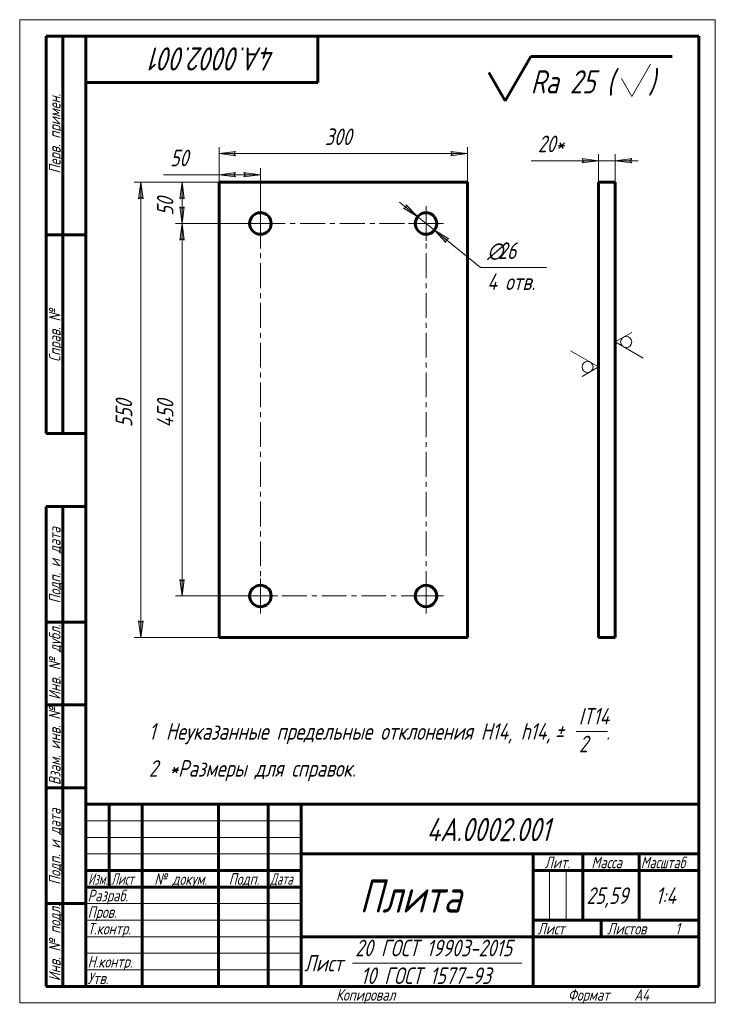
# Model space of a CAD drawing. Header units: millimetres. Extents: x 0 to 210, y 0 to 297.
import ezdxf

# ---------------------------------------------------------------- set-up
doc = ezdxf.new("R2010")
doc.units = ezdxf.units.MM
for name, pattern in [('K5LT_AXLED', [12, 7.5, -1.5, 1.5, -1.5]), ('K5LT_BASIC', [0]), ('K5LT_THIN', [0])]:
    doc.linetypes.add(name, pattern=pattern)
doc.layers.add('Системный слой', color=7, linetype='Continuous')
doc.layers.add('Системный слой (1)', color=7, linetype='Continuous', true_color=0x6c6c6c)
doc.styles.add('KDIMTEXTSTYLE', font='GOST_AU.SHX', dxfattribs={"width": 0.96, "oblique": 15, "height": 5})
doc.styles.add('KTEXTSTYLE', font='GOST_AU.SHX', dxfattribs={"width": 0.96, "height": 5})
doc.dimstyles.new('KDIMSTYLE (0.25)', dxfattribs={"dimtxt": 5, "dimasz": 1, "dimexe": 2, "dimexo": 0, "dimgap": 1, "dimtad": 1, "dimlfac": 4, "dimtxsty": 'KDIMTEXTSTYLE', "dimsah": 1, "dimcen": 0, "dimdle": 1, "dimadec": 0, "dimazin": 0, "dimtfac": 0.667, "dimtmove": 0, "dimatfit": 3, "dimfxl": 1, "dimtvp": 1, "dimtolj": 1, "dimtzin": 0, "dimarcsym": 0})

# ---------------------------------------------------------------- blocks, each defined once
blk = doc.blocks.new('D0')
at = {"layer": 'Системный слой (1)'}
for points in [[(120.15, 237.47), (116.67, 241.12), (116.64, 240.29), (115.84, 240.1)], [(129.51, 230.76), (125.2, 233.39), (128.68, 229.73), (128.71, 230.56)]]:
    blk.add_hatch(color=7, dxfattribs=at).paths.add_polyline_path(points)
at = {"layer": 'Системный слой (1)', "color": 7, "linetype": 'K5LT_THIN', "lineweight": 18}
for p, q in [((120.15, 237.47), (114.7, 241.87)), ((116.67, 241.12), (116.64, 240.29)), ((120.15, 237.47), (116.67, 241.12)), ((116.64, 240.29), (115.84, 240.1)), ((115.84, 240.1), (120.15, 237.47)), ((120.15, 237.47), (125.2, 233.39)), ((125.2, 233.39), (128.68, 229.73)), ((129.51, 230.76), (125.2, 233.39)), ((125.2, 233.39), (130.65, 228.99)), ((125.2, 233.39), (139.15, 222.13)), ((128.68, 229.73), (128.71, 230.56)), ((128.71, 230.56), (129.51, 230.76))]:
    blk.add_line(p, q, dxfattribs=at)
blk.add_wipeout([(141.15, 213.75), (141.15, 230.51), (156.39, 230.51), (156.39, 213.75)]).dxf.layer = 'Системный слой (1)'
blk.add_line((139.15, 222.13), (159.02, 222.13), dxfattribs=at)
at = {"layer": 'Системный слой (1)', "color": 7, "char_height": 5, "attachment_point": 1, "style": 'KTEXTSTYLE'}
for s, insert in [('\\H5.0;\\W1.000;\\Q15;\\Q15;\\W0.965;∅', (141.15, 229.72)), ('\\H5.0;\\W1.000;\\Q15;\\Q15;\\W0.965;26', (144.45, 229.72)), ('\\H5.0;\\W1.000;\\Q15;\\Q15;\\W0.965;4 отв.', (141.15, 220.34))]:
    blk.add_mtext(s, dxfattribs=dict(at, insert=insert))
blk = doc.blocks.new('KDIMARROW_01')
at = {"layer": 'Системный слой'}
blk.add_hatch(color=0, dxfattribs=at).paths.add_polyline_path([(-5, -0.66), (0, 0), (-5, 0.66), (-4.5, 0)])
at = {"layer": 'Системный слой', "color": 0, "linetype": 'K5LT_THIN', "lineweight": 18}
for p, q in [((-4.5, 0), (-5, 0.66)), ((-5, 0.66), (0, 0)), ((0, 0), (-5, -0.66)), ((-5, -0.66), (-4.5, 0)), ((0, 0), (-1, 0))]:
    blk.add_line(p, q, dxfattribs=at)
blk = doc.blocks.new('D1')
at = {"layer": 'Системный слой (1)'}
for points in [[(65.17, 255.88), (64.67, 256.54), (65.17, 257.2), (60.17, 256.54)], [(130.17, 255.88), (135.17, 256.54), (130.17, 257.2), (130.67, 256.54)]]:
    blk.add_hatch(color=7, dxfattribs=at).paths.add_polyline_path(points)
at = {"layer": 'Системный слой (1)', "color": 7, "linetype": 'K5LT_THIN', "lineweight": 18}
for p, q in [((60.17, 247.93), (60.17, 258.54)), ((60.17, 256.54), (65.17, 257.2)), ((65.17, 255.88), (60.17, 256.54)), ((65.17, 257.2), (64.67, 256.54)), ((64.67, 256.54), (65.17, 255.88)), ((130.67, 256.54), (130.17, 257.2)), ((130.17, 257.2), (135.17, 256.54)), ((135.17, 256.54), (130.17, 255.88)), ((130.17, 255.88), (130.67, 256.54)), ((135.17, 247.93), (135.17, 258.54))]:
    blk.add_line(p, q, dxfattribs=at)
blk.add_wipeout([(92.13, 257.54), (92.13, 264.92), (102.77, 264.92), (102.77, 257.54)]).dxf.layer = 'Системный слой (1)'
blk.add_line((135.17, 256.54), (60.17, 256.54), dxfattribs=at)
at = {"layer": 'Системный слой (1)', "color": 7, "insert": (92.13, 264.13), "char_height": 5, "attachment_point": 1, "style": 'KTEXTSTYLE'}
blk.add_mtext('\\H5.0;\\W1.000;\\Q15;\\Q15;\\W0.965;300', dxfattribs=at)
blk = doc.blocks.new('D2')
at = {"layer": 'Системный слой (1)'}
for points in [[(37.23, 242.93), (36.57, 247.93), (35.91, 242.93), (36.57, 243.43)], [(36.57, 110.43), (37.23, 115.43), (36.57, 114.93), (35.91, 115.43)]]:
    blk.add_hatch(color=7, dxfattribs=at).paths.add_polyline_path(points)
at = {"layer": 'Системный слой (1)', "color": 7, "linetype": 'K5LT_THIN', "lineweight": 18}
for p, q in [((60.17, 247.93), (34.57, 247.93)), ((35.91, 242.93), (36.57, 247.93)), ((36.57, 247.93), (37.23, 242.93)), ((36.57, 243.43), (35.91, 242.93)), ((37.23, 242.93), (36.57, 243.43)), ((36.57, 110.43), (35.91, 115.43)), ((35.91, 115.43), (36.57, 114.93)), ((36.57, 114.93), (37.23, 115.43)), ((37.23, 115.43), (36.57, 110.43)), ((60.17, 110.43), (34.57, 110.43))]:
    blk.add_line(p, q, dxfattribs=at)
blk.add_wipeout([(35.57, 173.9), (28.19, 173.9), (28.19, 184.03), (35.57, 184.03)]).dxf.layer = 'Системный слой (1)'
blk.add_line((36.57, 247.93), (36.57, 110.43), dxfattribs=at)
at = {"layer": 'Системный слой (1)', "color": 7, "insert": (28.98, 173.9), "char_height": 5, "attachment_point": 1, "rotation": 90, "style": 'KTEXTSTYLE'}
blk.add_mtext('\\H5.0;\\W1.000;\\Q15;\\Q15;\\W0.965;550', dxfattribs=at)
blk = doc.blocks.new('D3')
at = {"layer": 'Системный слой (1)'}
for points in [[(49.68, 230.43), (49.02, 235.43), (48.36, 230.43), (49.02, 230.93)], [(49.02, 122.93), (49.68, 127.93), (49.02, 127.43), (48.36, 127.93)]]:
    blk.add_hatch(color=7, dxfattribs=at).paths.add_polyline_path(points)
at = {"layer": 'Системный слой (1)', "color": 7, "linetype": 'K5LT_THIN', "lineweight": 18}
for p, q in [((72.67, 235.43), (47.02, 235.43)), ((48.36, 230.43), (49.02, 235.43)), ((49.02, 235.43), (49.68, 230.43)), ((49.02, 230.93), (48.36, 230.43)), ((49.68, 230.43), (49.02, 230.93)), ((49.02, 122.93), (48.36, 127.93)), ((48.36, 127.93), (49.02, 127.43)), ((49.02, 127.43), (49.68, 127.93)), ((49.68, 127.93), (49.02, 122.93)), ((72.67, 122.93), (47.02, 122.93))]:
    blk.add_line(p, q, dxfattribs=at)
blk.add_wipeout([(48.02, 173.77), (40.64, 173.77), (40.64, 184.15), (48.02, 184.15)]).dxf.layer = 'Системный слой (1)'
blk.add_line((49.02, 235.43), (49.02, 122.93), dxfattribs=at)
at = {"layer": 'Системный слой (1)', "color": 7, "insert": (41.43, 173.77), "char_height": 5, "attachment_point": 1, "rotation": 90, "style": 'KTEXTSTYLE'}
blk.add_mtext('\\H5.0;\\W1.000;\\Q15;\\Q15;\\W0.965;450', dxfattribs=at)
blk = doc.blocks.new('D4')
at = {"layer": 'Системный слой (1)', "color": 7, "linetype": 'K5LT_THIN', "lineweight": 18}
for p, q in [((60.17, 247.93), (47.02, 247.93)), ((72.67, 235.43), (47.02, 235.43))]:
    blk.add_line(p, q, dxfattribs=at)
blk.add_wipeout([(48.02, 237.79), (40.64, 237.79), (40.64, 245.25), (48.02, 245.25)]).dxf.layer = 'Системный слой (1)'
at = {"layer": 'Системный слой (1)'}
for points in [[(49.68, 242.93), (49.02, 247.93), (48.36, 242.93), (49.02, 243.43)], [(49.02, 235.43), (49.68, 240.43), (49.02, 239.93), (48.36, 240.43)]]:
    blk.add_hatch(color=7, dxfattribs=at).paths.add_polyline_path(points)
at = {"layer": 'Системный слой (1)', "color": 7, "linetype": 'K5LT_THIN', "lineweight": 18}
for p, q in [((48.36, 242.93), (49.02, 247.93)), ((49.02, 247.93), (49.68, 242.93)), ((49.02, 247.93), (49.02, 235.43)), ((49.02, 243.43), (48.36, 242.93)), ((49.68, 242.93), (49.02, 243.43)), ((49.02, 235.43), (48.36, 240.43)), ((48.36, 240.43), (49.02, 239.93)), ((49.02, 239.93), (49.68, 240.43)), ((49.68, 240.43), (49.02, 235.43))]:
    blk.add_line(p, q, dxfattribs=at)
at = {"layer": 'Системный слой (1)', "color": 7, "insert": (41.43, 237.79), "char_height": 5, "attachment_point": 1, "rotation": 90, "style": 'KTEXTSTYLE'}
blk.add_mtext('\\H5.0;\\W1.000;\\Q15;\\Q15;\\W0.965;50', dxfattribs=at)
blk = doc.blocks.new('D5')
at = {"layer": 'Системный слой (1)'}
for points in [[(64.67, 250.14), (65.17, 250.8), (60.17, 250.14), (65.17, 249.49)], [(72.67, 250.14), (67.67, 250.8), (68.17, 250.14), (67.67, 249.49)]]:
    blk.add_hatch(color=7, dxfattribs=at).paths.add_polyline_path(points)
at = {"layer": 'Системный слой (1)', "color": 7, "linetype": 'K5LT_THIN', "lineweight": 18}
for p, q in [((60.17, 250.14), (55.17, 250.14)), ((60.17, 247.93), (60.17, 252.14)), ((60.17, 250.14), (65.17, 250.8)), ((65.17, 249.49), (60.17, 250.14)), ((60.17, 250.14), (72.67, 250.14)), ((65.17, 250.8), (64.67, 250.14)), ((64.67, 250.14), (65.17, 249.49)), ((68.17, 250.14), (67.67, 250.8)), ((67.67, 250.8), (72.67, 250.14)), ((72.67, 250.14), (67.67, 249.49)), ((67.67, 249.49), (68.17, 250.14)), ((72.67, 235.43), (72.67, 252.14))]:
    blk.add_line(p, q, dxfattribs=at)
blk.add_wipeout([(45.4, 251.14), (45.4, 258.53), (52.86, 258.53), (52.86, 251.14)]).dxf.layer = 'Системный слой (1)'
blk.add_line((55.17, 250.14), (43.4, 250.14), dxfattribs=at)
at = {"layer": 'Системный слой (1)', "color": 7, "insert": (45.4, 257.73), "char_height": 5, "attachment_point": 1, "style": 'KTEXTSTYLE'}
blk.add_mtext('\\H5.0;\\W1.000;\\Q15;\\Q15;\\W0.965;50', dxfattribs=at)
blk = doc.blocks.new('U0')
at = {"layer": 'Системный слой (1)', "color": 30, "linetype": 'K5LT_AXLED', "lineweight": 18, "true_color": 0xff8000}
for q in [(72.67, 128.18), (67.42, 122.93), (77.92, 122.93), (72.67, 117.68)]:
    blk.add_line((72.67, 122.93), q, dxfattribs=at)
blk = doc.blocks.new('U1')
at = {"layer": 'Системный слой (1)', "color": 30, "linetype": 'K5LT_AXLED', "lineweight": 18, "true_color": 0xff8000}
for q in [(72.67, 240.68), (67.42, 235.43), (121.42, 235.43), (72.67, 124.18)]:
    blk.add_line((72.67, 235.43), q, dxfattribs=at)
blk = doc.blocks.new('U2')
at = {"layer": 'Системный слой (1)', "color": 30, "linetype": 'K5LT_AXLED', "lineweight": 18, "true_color": 0xff8000}
for q in [(122.67, 237.43), (70.67, 122.93), (127.92, 122.93), (122.67, 117.68)]:
    blk.add_line((122.67, 122.93), q, dxfattribs=at)
blk = doc.blocks.new('U3')
at = {"layer": 'Системный слой (1)', "color": 30, "linetype": 'K5LT_AXLED', "lineweight": 18, "true_color": 0xff8000}
for q in [(122.67, 240.68), (117.42, 235.43), (127.92, 235.43), (122.67, 230.18)]:
    blk.add_line((122.67, 235.43), q, dxfattribs=at)
blk = doc.blocks.new('D6')
at = {"layer": 'Системный слой (1)'}
for points in [[(169.76, 253.73), (174.76, 254.39), (169.76, 255.05), (170.26, 254.39)], [(184.26, 254.39), (184.76, 255.05), (179.76, 254.39), (184.76, 253.73)]]:
    blk.add_hatch(color=7, dxfattribs=at).paths.add_polyline_path(points)
at = {"layer": 'Системный слой (1)', "color": 7, "linetype": 'K5LT_THIN', "lineweight": 18}
for p, q in [((174.76, 247.93), (174.76, 256.39)), ((179.76, 247.93), (179.76, 256.39)), ((174.76, 254.39), (169.76, 255.05)), ((169.76, 255.05), (170.26, 254.39)), ((170.26, 254.39), (169.76, 253.73)), ((169.76, 253.73), (174.76, 254.39)), ((174.76, 254.39), (169.76, 254.39)), ((179.76, 254.39), (174.76, 254.39)), ((184.76, 255.05), (179.76, 254.39)), ((179.76, 254.39), (184.76, 253.73)), ((179.76, 254.39), (186.76, 254.39)), ((184.26, 254.39), (184.76, 255.05)), ((184.76, 253.73), (184.26, 254.39))]:
    blk.add_line(p, q, dxfattribs=at)
blk.add_wipeout([(156.42, 255.39), (156.42, 262.77), (167.31, 262.77), (167.31, 255.39)]).dxf.layer = 'Системный слой (1)'
for p, q in [((169.76, 254.39), (154.42, 254.39)), ((174.76, 254.39), (167.76, 254.39))]:
    blk.add_line(p, q, dxfattribs=at)
at = {"layer": 'Системный слой (1)', "color": 7, "insert": (156.42, 261.98), "char_height": 5, "attachment_point": 1, "style": 'KTEXTSTYLE'}
blk.add_mtext('\\H5.0;\\W1.000;\\Q15;\\Q15;\\W0.965;20*', dxfattribs=at)
blk = doc.blocks.new('U4')
at = {"layer": 'Системный слой (1)', "color": 7, "linetype": 'K5LT_THIN', "lineweight": 18}
for p, q in [((174.76, 192.1), (166.26, 197.01)), ((169.76, 189.21), (174.76, 192.1))]:
    blk.add_line(p, q, dxfattribs=at)
blk.add_arc((171.43, 192.1), 1.67, 0, 360, dxfattribs=at)
blk = doc.blocks.new('U5')
at = {"layer": 'Системный слой (1)', "color": 7, "linetype": 'K5LT_THIN', "lineweight": 18}
for p, q in [((184.76, 202.54), (179.76, 199.66)), ((179.76, 199.66), (188.27, 194.75))]:
    blk.add_line(p, q, dxfattribs=at)
blk.add_arc((183.1, 199.66), 1.67, 0, 360, dxfattribs=at)
blk = doc.blocks.new('U6')
at = {"color": 7, "linetype": 'K5LT_THIN', "lineweight": 18}
for p, q in [((0, 0), (0, 297)), ((0, 297), (210, 297)), ((210, 297), (210, 0)), ((20, 55), (85, 55)), ((20, 50), (85, 50)), ((20, 45), (85, 45)), ((159.96, 25), (159.96, 40)), ((164.98, 25), (164.98, 40)), ((20, 30), (85, 30)), ((20, 25), (85, 25)), ((20, 20), (85, 20)), ((20, 15), (85, 15)), ((100.5, 12), (151.56, 12)), ((20, 10), (85, 10)), ((210, 0), (0, 0))]:
    blk.add_line(p, q, dxfattribs=at)
at = {"color": 150, "linetype": 'K5LT_BASIC', "lineweight": 60, "true_color": 0x0080ff}
for p, q in [((8, 172), (8, 292)), ((20, 292), (8, 292)), ((13, 172), (13, 292)), ((20, 5), (20, 292)), ((20, 292), (205, 292)), ((90, 292), (90, 278)), ((205, 292), (205, 5)), ((90, 278), (20, 278)), ((20, 232), (8, 232)), ((20, 172), (8, 172)), ((8, 5), (8, 150)), ((20, 150), (8, 150)), ((13, 5), (13, 150)), ((20, 115), (8, 115)), ((20, 90), (8, 90)), ((20, 65), (8, 65)), ((20, 60), (205, 60)), ((20, 5), (20, 60)), ((27, 35), (27, 60)), ((37, 5), (37, 60)), ((60, 5), (60, 60)), ((75, 5), (75, 60)), ((85, 5), (85, 60)), ((85, 45), (205, 45)), ((155, 5), (155, 45)), ((170, 25), (170, 45)), ((187, 25), (187, 45)), ((20, 40), (85, 40)), ((155, 40), (170, 40)), ((170, 40), (205, 40)), ((20, 35), (85, 35)), ((20, 30), (8, 30)), ((155, 25), (205, 25)), ((175.57, 20), (175.57, 25)), ((85, 20), (155, 20)), ((155, 20), (205, 20)), ((20, 5), (8, 5)), ((205, 5), (20, 5))]:
    blk.add_line(p, q, dxfattribs=at)
at = {"color": 7, "attachment_point": 1, "style": 'KTEXTSTYLE'}
for s, insert, char_height, rotation in [('\\H5.0;\\W1.000;\\Q15;\\Q15;\\W0.965;\\H7.00;4А.0002.001', (77.2, 281.64), 7, 180), ('\\H5.0;\\W1.000;\\Q15;\\Q15;\\W0.965;\\H3.50;Перв. примен.', (8.82, 250.52), 3.5, 90), ('\\H5.0;\\W1.000;\\Q15;\\Q15;\\W0.965;\\H3.50;Справ. №', (8.82, 193.63), 3.5, 90), ('\\H5.0;\\W1.000;\\Q15;\\Q15;\\W0.965;\\H3.50;Подп. и дата', (8.82, 120.66), 3.5, 90), ('\\H5.0;\\W1.000;\\Q15;\\Q15;\\W0.965;\\H3.50;Инв. № дубл.', (8.82, 91.57), 3.5, 90), ('\\H5.0;\\W1.000;\\Q15;\\Q15;\\W0.965;\\H3.50;Взам. инв. №', (8.82, 65.8), 3.5, 90), ('\\H5.0;\\W1.000;\\Q15;\\Q15;\\W0.965;\\H3.50;Подп. и дата', (8.82, 35.66), 3.5, 90), ('\\H5.0;\\W1.000;\\Q15;\\Q15;\\W0.965;\\H3.50;Инв. № подл.', (8.82, 6.57), 3.5, 90)]:
    blk.add_mtext(s, dxfattribs=dict(at, insert=insert, char_height=char_height, rotation=rotation))
for s, insert, char_height in [('\\H5.0;\\W1.000;\\Q15;\\Q15;\\W0.965;\\H7.00;4А.0002.001', (122.8, 55.86), 7), ('\\H5.0;\\W1.000;\\Q15;\\Q15;\\W0.965;\\H3.50;Лит.', (158.47, 44.18), 3.5), ('\\H5.0;\\W1.000;\\Q15;\\Q15;\\W0.965;\\H3.50;Масса', (172.58, 44.18), 3.5), ('\\H5.0;\\W1.000;\\Q15;\\Q15;\\W0.930;\\H3.50;Масштаб', (187.52, 44.18), 3.5), ('\\H5.0;\\W1.000;\\Q15;\\Q15;\\W0.784;\\H3.50;Изм.', (20.62, 39.18), 3.5), ('\\H5.0;\\W1.000;\\Q15;\\Q15;\\W0.799;\\H3.50;Лист', (27.61, 39.18), 3.5), ('\\H5.0;\\W1.000;\\Q15;\\Q15;\\W0.965;\\H3.50;№ докум.', (40.63, 39.18), 3.5), ('\\H5.0;\\W1.000;\\Q15;\\Q15;\\W0.965;\\H3.50;Подп.', (63.1, 39.18), 3.5), ('\\H5.0;\\W1.000;\\Q15;\\Q15;\\W0.799;\\H3.50;Дата', (75.61, 39.18), 3.5), ('\\H5.0;\\W1.000;\\Q15;\\Q15;\\W0.965;\\H10.00;Плита', (102.57, 37.29), 10), ('\\H5.0;\\W1.000;\\Q15;\\Q15;\\W0.965;\\H3.50;Разраб.', (20.5, 34.18), 3.5), ('\\H5.0;\\W1.000;\\Q15;\\Q15;\\W0.965;25,59', (171.11, 34.9), 5), ('\\H5.0;\\W1.000;\\Q15;\\Q15;\\W0.965;{\\c16711680;1:4}', (191.98, 34.9), 5), ('\\H5.0;\\W1.000;\\Q15;\\Q15;\\W0.965;\\H3.50;Пров.', (20.5, 29.18), 3.5), ('\\H5.0;\\W1.000;\\Q15;\\Q15;\\W0.965;\\H3.50;Т.контр.', (20.5, 24.18), 3.5), ('\\H5.0;\\W1.000;\\Q15;\\Q15;\\W0.965;\\H3.50;Лист', (156.32, 24.18), 3.5), ('\\H5.0;\\W1.000;\\Q15;\\Q15;\\W0.965;\\H3.50;Листов', (177.36, 24.18), 3.5), ('\\H5.0;\\W1.000;\\Q15;\\Q15;\\W0.965;\\H3.50;1', (197.91, 24.18), 3.5), ('\\H5.0;\\W1.000;\\Q15;\\Q15;\\W0.965;20 ГОСТ 19903-2015', (101.26, 19.09), 5), ('\\H5.0;\\W1.000;\\Q15;\\Q15;\\W0.965;\\H3.50;Н.контр.', (20.5, 14.18), 3.5), ('\\H5.0;\\W1.000;\\Q15;\\Q15;\\W0.965;Лист', (85.86, 14.5), 5), ('\\H5.0;\\W1.000;\\Q15;\\Q15;\\W0.965;\\H3.50;Утв.', (20.5, 9.18), 3.5), ('\\H5.0;\\W1.000;\\Q15;\\Q15;\\W0.965;10 ГОСТ 1577-93', (102.97, 10.71), 5), ('\\H5.0;\\W1.000;\\Q15;\\Q15;\\W0.965;\\H3.50;Копировал', (95.5, 4.18), 3.5), ('\\H5.0;\\W1.000;\\Q15;\\Q15;\\W0.965;\\H3.50;Формат', (165.5, 4.18), 3.5), ('\\H5.0;\\W1.000;\\Q15;\\Q15;\\W0.965;\\H3.50;A4', (185.5, 4.18), 3.5)]:
    blk.add_mtext(s, dxfattribs=dict(at, insert=insert, char_height=char_height))
blk = doc.blocks.new('U7')
at = {"color": 7, "linetype": 'K5LT_THIN', "lineweight": 18}
blk.add_line((168.03, 82.01), (177.42, 82.01), dxfattribs=at)
at = {"color": 7, "char_height": 5, "attachment_point": 1, "style": 'KTEXTSTYLE'}
for s, insert in [('\\H5.0;\\W1.000;\\Q15;\\Q15;\\W0.965;IT14', (168.79, 89.09)), ('\\H5.0;\\W1.000;\\Q15;\\Q15;\\W0.965;1', (39, 84.51)), ('\\H5.0;\\W1.000;\\Q15;\\Q15;\\W0.965;Неуказанные предельные отклонения H14, h14, ', (44.12, 84.51)), ('\\H5.0;\\W1.000;\\Q15;\\Q15;\\W0.965;±', (161.59, 84.51)), ('\\H5.0;\\W1.000;\\Q15;\\Q15;\\W0.965; ', (164.5, 84.51)), ('\\H5.0;\\W1.000;\\Q15;\\Q15;\\W0.965;2', (168.85, 80.71)), ('\\H5.0;\\W1.000;\\Q15;\\Q15;\\W0.965;.', (177.01, 84.51)), ('\\H5.0;\\W1.000;\\Q15;\\Q15;\\W0.965;2', (39, 73.33)), ('\\H5.0;\\W1.000;\\Q15;\\Q15;\\W0.965;*Размеры для справок.', (45.17, 73.33))]:
    blk.add_mtext(s, dxfattribs=dict(at, insert=insert))
blk = doc.blocks.new('U8')
at = {"color": 150, "linetype": 'K5LT_BASIC', "lineweight": 60, "true_color": 0x0080ff}
for p, q in [((146.55, 272.51), (154.28, 285.91)), ((154.28, 285.91), (197, 285.91)), ((141.64, 281.01), (146.55, 272.51))]:
    blk.add_line(p, q, dxfattribs=at)
at = {"color": 7, "linetype": 'K5LT_THIN', "lineweight": 18}
for p, q in [((184.77, 273.77), (190.45, 283.57)), ((181.67, 279.21), (184.77, 273.77))]:
    blk.add_line(p, q, dxfattribs=at)
at = {"color": 7, "char_height": 7, "attachment_point": 1, "style": 'KTEXTSTYLE'}
for s, insert in [('\\H5.0;\\W1.000;\\Q15;\\Q15;\\W0.965;\\H7.00;Ra 25 (', (154.28, 281.73)), ('\\H5.0;\\W1.000;\\Q15;\\Q15;\\W0.965;\\H7.00;)', (189.75, 281.73))]:
    blk.add_mtext(s, dxfattribs=dict(at, insert=insert))

msp = doc.modelspace()

# ---------------------------------------------------------------- linework, layer by layer
at = {"layer": 'Системный слой (1)', "color": 150, "linetype": 'K5LT_BASIC', "lineweight": 60, "true_color": 0x0080ff}
for p, q in [((135.1748, 247.9268), (60.1748, 247.9268)), ((60.1748, 247.9268), (60.1748, 110.4268)), ((135.1748, 110.4268), (135.1748, 247.9268)), ((179.763, 247.9268), (174.763, 247.9268)), ((174.763, 247.9268), (174.763, 110.4268)), ((179.763, 247.9268), (179.763, 110.4268)), ((60.1748, 110.4268), (135.1748, 110.4268)), ((179.763, 110.4268), (174.763, 110.4268))]:
    msp.add_line(p, q, dxfattribs=at)
msp.add_circle((122.6748, 122.9268), 3.25, dxfattribs=at)

# ---------------------------------------------------------------- block references
for name in ['U8', 'U7']:
    msp.add_blockref(name, (0, 0))
at = {"layer": 'Системный слой (1)'}
for name in ['U5', 'U4']:
    msp.add_blockref(name, (0, 0), dxfattribs=at)

# ---------------------------------------------------------------- next in the draw order: dimensions: what is measured, and where the dimension line sits
at = {"layer": 'Системный слой (1)', "color": 7}
for base, p1, p2, override, picture, middle in [((135.1748, 256.539), (60.1748, 247.9268), (135.1748, 247.9268), {"dimexo": 0, "dimpost": '\\H5.0;\\W0.965;\\Q15;<>', "dimblk1": 'KDIMARROW_01', "dimblk2": 'KDIMARROW_01', "dimse1": 0, "dimse2": 0, "dimclrt": 7, "dimtol": 1, "dimtp": 0, "dimtm": 0, "dimtdec": 5, "dimtolj": 1}, 'D1', (97.6748, 256.539)), ((179.763, 254.392), (174.763, 247.9268), (179.763, 247.9268), {"dimexo": 0, "dimtoh": 1, "dimpost": '\\H5.0;\\W0.965;\\Q15;<>\\H5.0;\\W0.965;\\Q15;\\Q15;*', "dimblk1": 'KDIMARROW_01', "dimblk2": 'KDIMARROW_01', "dimse1": 0, "dimse2": 0, "dimclrt": 7, "dimtol": 1, "dimtp": 0, "dimtm": 0, "dimtdec": 5, "dimtmove": 1, "dimtolj": 1}, 'D6', (162.0905, 254.392))]:
    dim = msp.add_linear_dim(base=base, p1=p1, p2=p2, angle=180, dimstyle='KDIMSTYLE (0.25)', override=override, dxfattribs=at)
    dim.commit()
    dim.dimension.update_dxf_attribs({"geometry": picture, "text_midpoint": middle, "dimtype": 160})
dim = msp.add_diameter_dim_2p(p1=(112.5594, 243.5925), p2=(132.7902, 227.2611), dimstyle='KDIMSTYLE (0.25)', override={"dimtih": 1, "dimtoh": 1, "dimpost": '\\H5.0;\\W0.965;\\Q15;<>\\X\\H5.0;\\W0.965;\\Q15;\\Q15;4 отв.', "dimblk1": 'KDIMARROW_01', "dimblk2": 'KDIMARROW_01', "dimclrt": 7, "dimtol": 1, "dimtp": 0, "dimtm": 0, "dimtdec": 5, "dimtmove": 1, "dimatfit": 2, "dimtolj": 1}, dxfattribs=at)
dim.commit()
dim.dimension.update_dxf_attribs({"geometry": 'D0', "text_midpoint": (141.1464, 222.1299)})

# ---------------------------------------------------------------- next in the draw order: linework, layer by layer
at = {"layer": 'Системный слой (1)', "color": 150, "linetype": 'K5LT_BASIC', "lineweight": 60, "true_color": 0x0080ff}
msp.add_circle((122.6748, 235.4268), 3.25, dxfattribs=at)

# ---------------------------------------------------------------- next in the draw order: block references
at = {"layer": 'Системный слой (1)'}
msp.add_blockref('U3', (0, 0), dxfattribs=at)

# ---------------------------------------------------------------- next in the draw order: dimensions: what is measured, and where the dimension line sits
at = {"layer": 'Системный слой (1)', "color": 7}
dim = msp.add_linear_dim(base=(36.5678, 247.9268), p1=(60.1748, 110.4268), p2=(60.1748, 247.9268), angle=270, dimstyle='KDIMSTYLE (0.25)', override={"dimexo": 0, "dimpost": '\\H5.0;\\W0.965;\\Q15;<>', "dimblk1": 'KDIMARROW_01', "dimblk2": 'KDIMARROW_01', "dimse1": 0, "dimse2": 0, "dimclrt": 7, "dimtol": 1, "dimtp": 0, "dimtm": 0, "dimtdec": 5, "dimtolj": 1}, dxfattribs=at)
dim.commit()
dim.dimension.update_dxf_attribs({"geometry": 'D2', "text_midpoint": (36.5678, 179.1768), "dimtype": 160})

# ---------------------------------------------------------------- next in the draw order: dimensions: what is measured, and where the dimension line sits
dim = msp.add_linear_dim(base=(49.0175, 235.4268), p1=(72.6748, 122.9268), p2=(72.6748, 235.4268), angle=90, dimstyle='KDIMSTYLE (0.25)', override={"dimexo": 0, "dimpost": '\\H5.0;\\W0.965;\\Q15;<>', "dimblk1": 'KDIMARROW_01', "dimblk2": 'KDIMARROW_01', "dimse1": 0, "dimse2": 0, "dimclrt": 7, "dimtol": 1, "dimtp": 0, "dimtm": 0, "dimtdec": 5, "dimtolj": 1}, dxfattribs=at)
dim.commit()
dim.dimension.update_dxf_attribs({"geometry": 'D3', "text_midpoint": (49.0175, 179.1768), "dimtype": 160})

# ---------------------------------------------------------------- next in the draw order: linework, layer by layer
at = {"layer": 'Системный слой (1)', "color": 150, "linetype": 'K5LT_BASIC', "lineweight": 60, "true_color": 0x0080ff}
msp.add_circle((72.6748, 122.9268), 3.25, dxfattribs=at)

# ---------------------------------------------------------------- next in the draw order: block references
at = {"layer": 'Системный слой (1)'}
msp.add_blockref('U0', (0, 0), dxfattribs=at)

# ---------------------------------------------------------------- next in the draw order: dimensions: what is measured, and where the dimension line sits
at = {"layer": 'Системный слой (1)', "color": 7}
dim = msp.add_linear_dim(base=(49.0175, 247.9268), p1=(72.6748, 235.4268), p2=(60.1748, 247.9268), angle=90, dimstyle='KDIMSTYLE (0.25)', override={"dimexo": 0, "dimpost": '\\H5.0;\\W0.965;\\Q15;<>', "dimblk1": 'KDIMARROW_01', "dimblk2": 'KDIMARROW_01', "dimse1": 0, "dimse2": 0, "dimclrt": 7, "dimtol": 1, "dimtp": 0, "dimtm": 0, "dimtdec": 5, "dimtolj": 1}, dxfattribs=at)
dim.commit()
dim.dimension.update_dxf_attribs({"geometry": 'D4', "text_midpoint": (49.0175, 241.6768), "dimtype": 160})

# ---------------------------------------------------------------- next in the draw order: dimensions: what is measured, and where the dimension line sits
dim = msp.add_linear_dim(base=(60.1748, 250.1436), p1=(72.6748, 235.4268), p2=(60.1748, 247.9268), dimstyle='KDIMSTYLE (0.25)', override={"dimexo": 0, "dimtoh": 1, "dimpost": '\\H5.0;\\W0.965;\\Q15;<>', "dimblk1": 'KDIMARROW_01', "dimblk2": 'KDIMARROW_01', "dimse1": 0, "dimse2": 0, "dimclrt": 7, "dimtol": 1, "dimtp": 0, "dimtm": 0, "dimtdec": 5, "dimtmove": 1, "dimtolj": 1}, dxfattribs=at)
dim.commit()
dim.dimension.update_dxf_attribs({"geometry": 'D5', "text_midpoint": (49.2882, 250.1436), "dimtype": 160})

# ---------------------------------------------------------------- next in the draw order: linework, layer by layer
at = {"layer": 'Системный слой (1)', "color": 150, "linetype": 'K5LT_BASIC', "lineweight": 60, "true_color": 0x0080ff}
msp.add_circle((72.6748, 235.4268), 3.25, dxfattribs=at)

# ---------------------------------------------------------------- next in the draw order: block references
msp.add_blockref('U6', (0, 0))
at = {"layer": 'Системный слой (1)'}
for name in ['U1', 'U2']:
    msp.add_blockref(name, (0, 0), dxfattribs=at)

doc.saveas('drawing.dxf')
